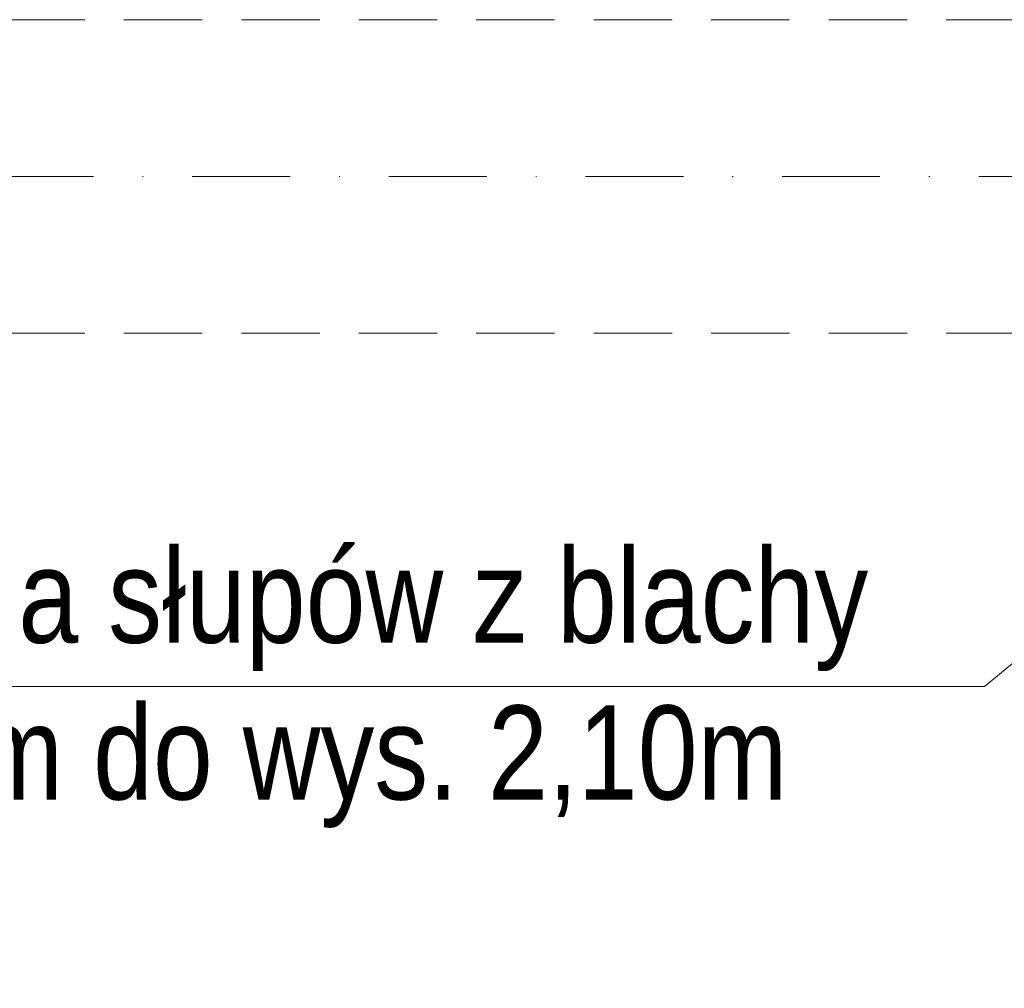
# Model space of a CAD drawing. Header units: millimetres. Extents: x -96593 to 66336, y -23969 to 7139.
# Tile 140 of 256: x -88840 to -88715, y -717 to -593. Entities that reach past the tile are written whole.
import ezdxf

# ---------------------------------------------------------------- set-up
doc = ezdxf.new("R2010")
doc.units = ezdxf.units.MM
doc.linetypes.add('DASHDOT', pattern=[1, 0.5, -0.25, 0, -0.25])
doc.linetypes.add('DASHED', pattern=[0.75, 0.5, -0.25])
for name, color, linetype, lineweight in [('mm_punktwstawienia', 1, 'Continuous', 50), ('mm_went_opis', 7, 'Continuous', 15), ('PG_OSIE', 1, 'DASHDOT', 18), ('PG_PODCIĄGI', 1, 'DASHED', 18)]:
    doc.layers.add(name, color=color, linetype=linetype, lineweight=lineweight)
doc.styles.get("Standard").update_dxf_attribs({"font": 'arial.ttf'})

# ---------------------------------------------------------------- blocks, each defined once
blk = doc.blocks.new('A$C2E197AD3')
at = {"layer": 'PG_OSIE', "color": 252, "ltscale": 25}
blk.add_lwpolyline([(696.17, 1707.5), (2976.42, 1707.5)], dxfattribs=at)
at = {"layer": 'PG_PODCIĄGI', "color": 252, "ltscale": 20}
for points in [[(924.84, 1727.5), (2778.84, 1727.5)], [(924.84, 1687.5), (2778.84, 1687.5)]]:
    blk.add_lwpolyline(points, dxfattribs=at)

msp = doc.modelspace()

# ---------------------------------------------------------------- linework, layer by layer
at = {"layer": 'mm_went_opis', "color": 252}
msp.add_line((-88717.29, -678.32), (-88984.84, -678.32), dxfattribs=at)
msp.add_lwpolyline([(-88717.29, -678.32), (-88638.18, -613.2)], dxfattribs=at)

# ---------------------------------------------------------------- block references
at = {"layer": 'mm_punktwstawienia', "lineweight": 60}
msp.add_blockref('A$C2E197AD3', (-91372.02, -2320.7), dxfattribs=at)

# ---------------------------------------------------------------- texts
at = {"layer": 'mm_went_opis', "color": 252, "insert": (-88846.76, -660.72), "char_height": 12, "width": 240.0682, "attachment_point": 2}
msp.add_mtext('{\\fArial Narrow|b0|i0|c238|p34;projektowane okłucia słupów z blachy ryflowanej gr. 2mm do wys. 2,10m}', dxfattribs=at)

doc.saveas('drawing.dxf')
